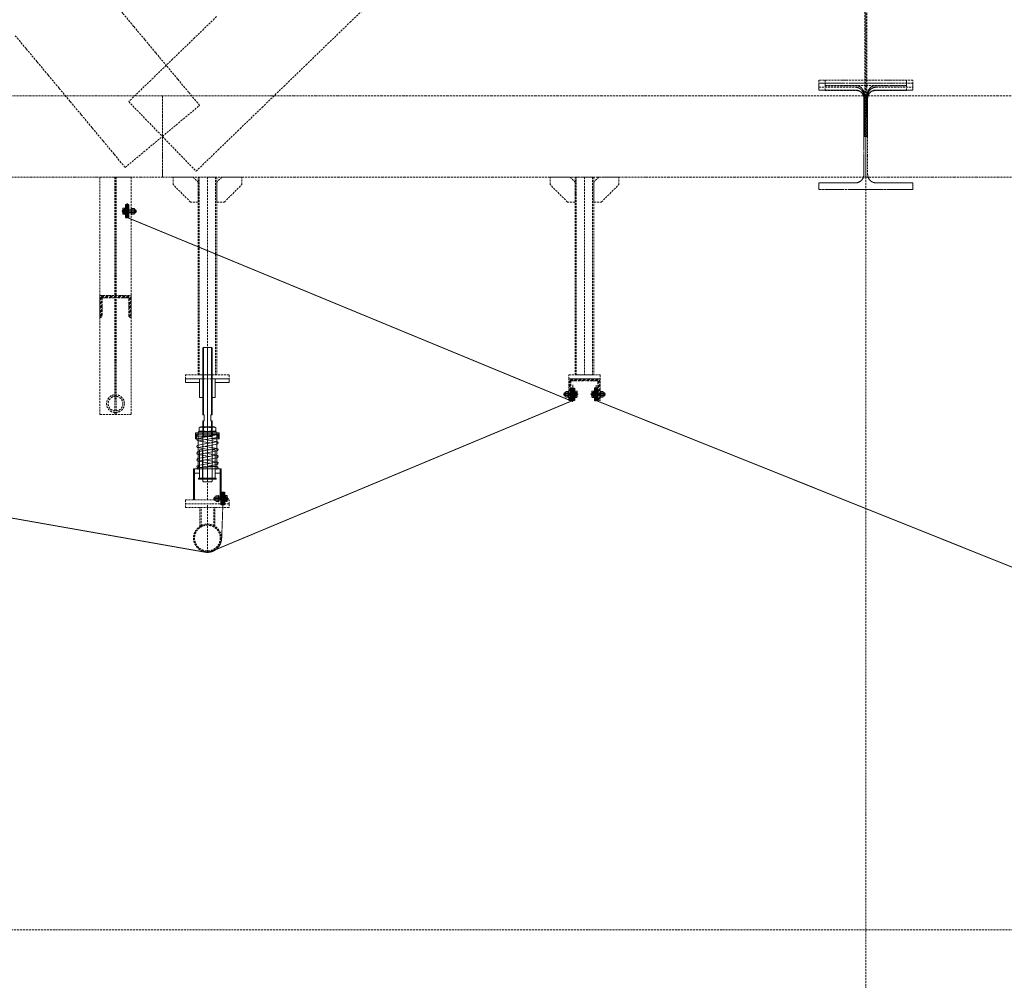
# Model space of a CAD drawing. Header units: millimetres. Extents: x -176817 to 571382, y -58489 to 156123.
# Tile 200 of 256: x 162704 to 165854, y -20394 to -17320. Entities that reach past the tile are written whole.
import ezdxf

# ---------------------------------------------------------------- set-up
doc = ezdxf.new("R2010")
doc.units = ezdxf.units.MM
doc.header["$LTSCALE"] = 0.2
for name, pattern in [('AM_ISO02W050', [7.5, 6, -1.5]), ('AM_ISO02W050x2', [3.75, 3, -0.75]), ('AM_ISO08W050', [18, 12, -1.5, 3, -1.5]), ('AM_ISO08W050x2', [9, 6, -0.75, 1.5, -0.75]), ('HIDDEN', [9.525, 6.35, -3.175])]:
    doc.linetypes.add(name, pattern=pattern)
doc.layers.get('0').update_dxf_attribs({"lineweight": 13})
for name, color, linetype, lineweight in [('-A Siatka', 30, 'Continuous', 35), ('-AAA Podkład', 252, 'Continuous', 13), ('-AAA Widok', 2, 'Continuous', 30), ('-AAA Wymiar', 1, 'Continuous', 18), ('AM_0N', 7, 'Continuous', 13), ('AM_3N', 6, 'AM_ISO02W050', 13), ('AM_4N', 3, 'Continuous', 13), ('AM_7N', 4, 'AM_ISO08W050', 13), ('AM_8', 1, 'Continuous', 13)]:
    doc.layers.add(name, color=color, linetype=linetype, lineweight=lineweight)

# ---------------------------------------------------------------- blocks, each defined once
blk = doc.blocks.new('*U1058')
at = {"layer": 'AM_0N'}
for p, q in [((5.7, -1), (-5.6, -1)), ((-5.6, -1), (-5.6, -1.6)), ((5.7, -1.6), (-5.6, -1.6)), ((-5.6, -1.6), (-2.4, -4.9)), ((-3, -6.3), (-2.4, -5.7)), ((3, -6.3), (-3, -6.3)), ((-3, -20.4), (-3, -6.3)), ((3, -20.4), (-3, -20.4)), ((-2.4, -21), (-3, -20.4)), ((2.4, -4.9), (-2.4, -4.9)), ((-2.4, -5.7), (-2.4, -4.9)), ((-2.4, -21), (2.4, -21)), ((5.7, -1.6), (2.4, -4.9)), ((2.4, -5.7), (2.4, -4.9)), ((3, -6.3), (2.4, -5.7)), ((2.4, -21), (3, -20.4)), ((3, -20.4), (3, -6.3)), ((5.7, -1.6), (5.7, -1))]:
    blk.add_line(p, q, dxfattribs=at)
at = {"layer": 'AM_3N', "linetype": 'AM_ISO02W050x2'}
for p, q in [((-3.4, -1), (0, -5.4)), ((-0.7, -4.4), (-0.7, -1)), ((0.7, -4.4), (-0.7, -4.4)), ((3.4, -1), (0, -5.4)), ((0.7, -4.4), (0.7, -1))]:
    blk.add_line(p, q, dxfattribs=at)
at = {"layer": 'AM_4N'}
for p, q in [((-2.4, -5.7), (-2.4, -6.3)), ((-2.4, -6.3), (-2.4, -21)), ((2.4, -5.7), (2.4, -6.3)), ((2.4, -6.3), (2.4, -21))]:
    blk.add_line(p, q, dxfattribs=at)
at = {"layer": 'AM_7N', "linetype": 'AM_ISO08W050x2'}
blk.add_line((0, 2), (0, -24), dxfattribs=at)
blk = doc.blocks.new('*U1059')
at = {"layer": 'AM_0N'}
for p, q in [((6, -12), (-6, -12)), ((-6, -12), (-6, -13.6)), ((-6, -13.6), (6, -13.6)), ((6, -13.6), (6, -12))]:
    blk.add_line(p, q, dxfattribs=at)
at = {"layer": 'AM_7N', "linetype": 'AM_ISO08W050x2'}
blk.add_line((0, -16.6), (0, -9), dxfattribs=at)
blk = doc.blocks.new('*U1060')
at = {"layer": 'AM_0N'}
for p, q in [((-5.8, -14.4), (-4.4, -13.6)), ((-5.8, -14.4), (-5.8, -18)), ((-5.8, -18), (-4.4, -18.8)), ((4.5, -13.6), (-4.4, -13.6)), ((4.5, -18.8), (-4.4, -18.8)), ((-2.9, -14.4), (-2.9, -18)), ((2.9, -14.4), (2.9, -18)), ((5.8, -14.4), (4.5, -13.6)), ((5.8, -18), (4.5, -18.8)), ((5.8, -14.4), (5.8, -18))]:
    blk.add_line(p, q, dxfattribs=at)
for centre, radius, start, end in [((-4.3, -16.5), 2.55, 55.5615, 115.5615), ((-4.3, -15.9), 2.55, 244.4385, 304.4385), ((0, -23.5), 9.54, 72.383, 107.617), ((0, -8.9), 9.54, 252.383, 287.617), ((4.3, -16.5), 2.55, 64.4385, 124.4385), ((4.3, -15.9), 2.55, 235.5615, 295.5615)]:
    blk.add_arc(centre, radius, start, end, dxfattribs=at)
at = {"layer": 'AM_7N', "linetype": 'AM_ISO08W050x2'}
blk.add_line((0, -10.6), (0, -21.8), dxfattribs=at)
blk = doc.blocks.new('okucie')
at = {"layer": 'AM_8'}
h = blk.add_hatch(dxfattribs=at)
h.set_pattern_fill('ANSI31', color=256, scale=0.5, style=0)
h.set_pattern_definition([(45, (-21727.3335, 85443.8012), (-1.122532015, 1.122532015), [])])
h.paths.add_polyline_path([(-3.5, -5), (-3.5, -3.8), (-6.3, -1), (-20, -1), (-20, -5)])
h.paths.add_polyline_path([(20, -5), (20, -1), (6.3, -1), (3.5, -3.8), (3.5, -5)])
h = blk.add_hatch(dxfattribs=at)
h.set_pattern_fill('ANSI31', color=256, scale=0.5, angle=90, style=0)
h.set_pattern_definition([(135, (-21776.6445, 85446.8), (-1.122532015, -1.122532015), [])])
h.paths.add_polyline_path([(-3.5, -8), (-20, -8), (-20, -12), (-3.5, -12)])
h.paths.add_polyline_path([(20, -8), (3.5, -8), (3.5, -12), (6, -12), (20, -12)])
at = {"layer": '-AAA Widok'}
for p, q in [((-3.5, -3.8, 0), (3.5, -3.8, 0)), ((-3.5, -12, 0), (-3.5, -8)), ((3.5, -12, 0), (3.5, -8))]:
    blk.add_line(p, q, dxfattribs=at)
for points in [[(-20, -5), (20, -5), (20, -1), (-20, -1)], [(-20, -12), (20, -12), (20, -8), (-20, -8)]]:
    blk.add_lwpolyline(points, close=True, dxfattribs=at)
at = {"layer": '-AAA Widok', "elevation": 0}
blk.add_lwpolyline([(-20, -5), (20, -5), (20, -1), (-20, -1)], close=True, dxfattribs=at)
for points in [[(-6.3, -1), (-3.5, -3.8), (-3.5, -5)], [(6.3, -1), (3.5, -3.8), (3.5, -5)]]:
    blk.add_lwpolyline(points, dxfattribs=at)
at = {"layer": '-AAA Wymiar'}
for p, q in [((-20, -8), (-20, -5)), ((20, -8), (20, -5))]:
    blk.add_line(p, q, dxfattribs=at)
at = {"layer": 'AM_0N'}
for name in ['*U1058', '*U1059', '*U1060']:
    blk.add_blockref(name, (0, 0), dxfattribs=at)
blk = doc.blocks.new('*U1065')
at = {"layer": 'AM_0N'}
for p, q in [((-33, 4.1), (-32.1, 5)), ((-33, 4.1), (-33, -4.1)), ((-2.5, 5), (-32.1, 5)), ((-32.1, 5), (-32.1, -5)), ((-2.5, 5), (-2.5, -5)), ((-2.5, 5), (-1.6, 4.6)), ((2, 4.6), (-1.6, 4.6)), ((2, 4.6), (2, 7.7)), ((2.6, 7.7), (2, 7.7)), ((2, -4.6), (2, 4.6)), ((7.6, 9.8), (2.6, 9.8)), ((2.6, 9.8), (2.6, 7.7)), ((2.6, 7.7), (2.6, -7.7)), ((7.6, 4.9), (2.6, 4.9)), ((7.6, 9.8), (8.4, 8.5)), ((8.4, -8.5), (8.4, 8.5)), ((-32.1, -5), (-33, -4.1)), ((-2.5, -5), (-32.1, -5)), ((-2.5, -5), (-1.6, -4.6)), ((2, -4.6), (-1.6, -4.6)), ((2, -7.7), (2, -4.6)), ((2.6, -7.7), (2, -7.7)), ((7.6, -4.9), (2.6, -4.9)), ((2.6, -7.7), (2.6, -9.8)), ((7.6, -9.8), (2.6, -9.8)), ((7.6, -9.8), (8.4, -8.5))]:
    blk.add_line(p, q, dxfattribs=at)
for centre, radius, start, end in [((4.1, 7.4), 4.34, 325.5531, 25.5531), ((-7.8, 0), 16.2, 342.3875, 17.6125), ((4.1, -7.4), 4.34, 334.4469, 34.4469)]:
    blk.add_arc(centre, radius, start, end, dxfattribs=at)
at = {"layer": 'AM_4N'}
for p, q in [((-2.5, 4.1), (-33, 4.1)), ((-2.5, 4.1), (-1.6, 4.6)), ((-2.5, -4.1), (-33, -4.1)), ((-2.5, -4.1), (-1.6, -4.6))]:
    blk.add_line(p, q, dxfattribs=at)
at = {"layer": 'AM_7N', "linetype": 'AM_ISO08W050x2'}
blk.add_line((11.4, 0), (-36, 0), dxfattribs=at)
blk = doc.blocks.new('*U1066')
at = {"layer": 'AM_0N'}
for p, q in [((-20, 10), (-20, -10)), ((-18, 10), (-20, 10)), ((-18, -10), (-18, 10)), ((-20, -10), (-18, -10))]:
    blk.add_line(p, q, dxfattribs=at)
at = {"layer": 'AM_7N', "linetype": 'AM_ISO08W050x2'}
blk.add_line((-15, 0), (-23, 0), dxfattribs=at)
blk = doc.blocks.new('*U1067')
at = {"layer": 'AM_0N'}
for p, q in [((-27.3, 9.2), (-28.4, 7.3)), ((-28.4, -7.3), (-28.4, 7.3)), ((-21.1, 9.2), (-27.3, 9.2)), ((-21.1, 4.6), (-27.3, 4.6)), ((-21.1, 9.2), (-20, 7.3)), ((-20, -7.3), (-20, 7.3)), ((-27.3, -9.2), (-28.4, -7.3)), ((-21.1, -4.6), (-27.3, -4.6)), ((-21.1, -9.2), (-27.3, -9.2)), ((-21.1, -9.2), (-20, -7.3))]:
    blk.add_line(p, q, dxfattribs=at)
for centre, radius, start, end in [((-23.9, 6.9), 4.08, 154.4385, 214.4385), ((-12.7, 0), 15.3, 162.383, 197.617), ((-24.5, 6.9), 4.08, 325.5615, 25.5615), ((-35.7, 0), 15.3, 342.383, 17.617), ((-23.9, -6.9), 4.08, 145.5615, 205.5615), ((-24.5, -6.9), 4.08, 334.4385, 34.4385)]:
    blk.add_arc(centre, radius, start, end, dxfattribs=at)
at = {"layer": 'AM_7N', "linetype": 'AM_ISO08W050x2'}
blk.add_line((-17, 0), (-31.4, 0), dxfattribs=at)
blk = doc.blocks.new('*U1068')
at = {"layer": 'AM_0N'}
for p, q in [((0, 10), (0, -10)), ((2, 10), (0, 10)), ((2, -10), (2, 10)), ((0, -10), (2, -10))]:
    blk.add_line(p, q, dxfattribs=at)
at = {"layer": 'AM_7N', "linetype": 'AM_ISO08W050x2'}
blk.add_line((5, 0), (-3, 0), dxfattribs=at)
blk = doc.blocks.new('Okucie+śruba')
at = {"layer": '-AAA Widok', "color": 42, "xscale": -1, "rotation": 90}
blk.add_blockref('okucie', (-12, 0), dxfattribs=at)
at = {"layer": 'AM_0N', "color": 42}
for name in ['*U1065', '*U1067', '*U1066', '*U1068']:
    blk.add_blockref(name, (0, 0), dxfattribs=at)
blk = doc.blocks.new('Profil rev.B')
at = {"layer": '-A Siatka', "linetype": 'HIDDEN', "const_width": 3, "elevation": 0}
for points in [[(20789.1, 1112.9), (20789.1, 1062.9), (23541, 577.3, 0.143564), (23555.3, 578.9), (24714.1, 1062.9), (24714.1, 1112.9)], [(24789.1, 1112.9), (24789.1, 1062.9), (27533.8, -36.5, 0.095882), (27543.4, -38.4), (28668.6, -37.5), (28668.6, 9.2)], [(23595.2, 769.3), (23595.2, 729.3), (23591.4, 622.9, -0.414214), (23545.4, 576.9)]]:
    blk.add_lwpolyline(points, format="xyb", dxfattribs=at)
at = {"layer": '-AAA Wymiar', "color": 3, "elevation": 0}
blk.add_lwpolyline([(23289.1, 1694.8), (23289.1, 1648.6), (24714.1, 1059.9), (24714.1, 1112.9)], dxfattribs=at)
at = {"color": 241, "linetype": 'HIDDEN', "const_width": 3, "elevation": 0}
blk.add_lwpolyline([(23289.1, 1694.8), (23289.1, 1648.6), (24714.1, 1059.9), (24714.1, 1102.9)], dxfattribs=at)
at = {"layer": '-AAA Wymiar', "xscale": -1}
for p in [(23283.6, 1668.6), (24783.6, 1082.9, 0)]:
    blk.add_blockref('Okucie+śruba', p, dxfattribs=at)
at = {"layer": '-AAA Wymiar'}
for p in [(24719.6, 1082.9, 0), (23600.7, 749.3, 0)]:
    blk.add_blockref('Okucie+śruba', p, dxfattribs=at)
blk = doc.blocks.new('*U1083')
at = {"layer": 'AM_0N'}
for p, q in [((-28, 230.6), (28, 230.6)), ((-28, 226.6), (-28, 230.6)), ((28, 226.6), (-28, 226.6)), ((28, 230.6), (28, 226.6))]:
    blk.add_line(p, q, dxfattribs=at)
at = {"layer": 'AM_7N', "linetype": 'AM_ISO08W050x2'}
blk.add_line((0, 233.6), (0, 223.6), dxfattribs=at)
blk = doc.blocks.new('*U1084')
at = {"layer": 'AM_0N'}
for p, q in [((33.8, 222.6), (-33, 222.6)), ((29.3, 219.8), (-30.7, 209)), ((-30.7, 201.1), (7.4, 194.3)), ((29.3, 198.2), (-30.7, 187.4)), ((-2.7, 214.1), (-30.3, 215.9)), ((-29.7, 215.9), (30.3, 219.9)), ((-29.3, 201.1), (30.7, 211.9)), ((-29.3, 179.5), (30.7, 190.3)), ((30.7, 198.2), (-7.4, 205.1)), ((30, 219.9), (30.3, 219.9)), ((-30.7, 179.5), (7.4, 172.7)), ((29.3, 176.6), (-30.7, 165.8)), ((-30.7, 157.9), (7.4, 151.1)), ((-29.3, 157.9), (30.7, 168.7)), ((30.7, 176.6), (-7.4, 183.5)), ((30.7, 155), (-7.4, 161.9)), ((29.3, 155), (-30.7, 144.2)), ((-30.7, 136.3), (7.4, 129.5)), ((29.3, 133.4), (-30.7, 122.6)), ((-29.3, 136.3), (30.7, 147.1)), ((30.7, 133.4), (-7.4, 140.3)), ((-33.8, 112), (33, 112)), ((29.7, 118.7), (-30.3, 114.7)), ((-30, 114.7), (-30.3, 114.7)), ((-29.3, 114.7), (30.7, 125.5)), ((2.7, 120.5), (30.3, 118.7))]:
    blk.add_line(p, q, dxfattribs=at)
for centre, start, end in [((-30, 219.9), 138.0181, 273.8226), ((30, 223.9), 273.8226, 340.5288), ((-30, 205.1), 100.2034, 280.2034), ((30, 215.9), 280.2034, 100.2034), ((30, 194.3), 280.2034, 100.2034), ((-30, 183.5), 100.2034, 280.2034), ((-30, 161.9), 100.2034, 280.2034), ((30, 172.7), 280.2034, 100.2034), ((-30, 140.3), 100.2034, 280.2034), ((30, 151.1), 280.2034, 100.2034), ((30, 129.5), 280.2034, 100.2034), ((-30, 118.7), 100.2034, 280.2034), ((-30, 110.7), 93.8226, 160.5288), ((30, 114.7), 318.0181, 93.8226)]:
    blk.add_arc(centre, 4, start, end, dxfattribs=at)
at = {"layer": 'AM_7N', "linetype": 'AM_ISO08W050x2'}
for p, q in [((-30, 109), (-30, 225.6)), ((0, 109), (0, 225.6)), ((30, 109), (30, 225.6))]:
    blk.add_line(p, q, dxfattribs=at)
blk = doc.blocks.new('*U1085')
at = {"layer": 'AM_0N'}
for p, q in [((-28, 82), (28, 82)), ((-28, 78), (-28, 82)), ((28, 78), (-28, 78)), ((28, 82), (28, 78))]:
    blk.add_line(p, q, dxfattribs=at)
at = {"layer": 'AM_7N', "linetype": 'AM_ISO08W050x2'}
blk.add_line((0, 85), (0, 75), dxfattribs=at)
blk = doc.blocks.new('*U1086')
at = {"layer": 'AM_0N'}
for p, q in [((-26.6, 242.6), (-21.4, 245.6)), ((-26.6, 242.6), (-26.6, 233.6)), ((-26.6, 233.6), (-21.4, 230.6)), ((21.3, 245.6), (-21.4, 245.6)), ((21.3, 230.6), (-21.4, 230.6)), ((-13.3, 242.6), (-13.3, 233.6)), ((13.3, 242.6), (13.3, 233.6)), ((26.6, 242.6), (21.3, 245.6)), ((26.6, 233.6), (21.3, 230.6)), ((26.6, 242.6), (26.6, 233.6))]:
    blk.add_line(p, q, dxfattribs=at)
for centre, radius, start, end in [((-19.9, 232.9), 11.7, 55.5615, 115.5615), ((-19.9, 243.3), 11.7, 244.4385, 304.4385), ((0, 200.7), 43.9, 72.383, 107.617), ((0, 275.4), 43.9, 252.383, 287.617), ((19.9, 232.9), 11.7, 64.4385, 124.4385), ((19.9, 243.3), 11.7, 235.5615, 295.5615)]:
    blk.add_arc(centre, radius, start, end, dxfattribs=at)
at = {"layer": 'AM_7N', "linetype": 'AM_ISO08W050x2'}
blk.add_line((0, 248.6), (0, 227.6), dxfattribs=at)
blk = doc.blocks.new('A$C09B41FFC')
at = {"layer": '-AAA Podkład', "color": 7}
for p, q in [((-13, 500), (-13, 284.6)), ((0, 500), (0, 70)), ((13, 500), (13, 284.6)), ((-13, 264.6), (-13, 214.6)), ((13, 264.6), (13, 214.6)), ((-16, 222.6), (-16, 226.6)), ((-15, 222.6), (15, 222.6)), ((16, 222.6), (16, 226.6)), ((-15, 214.6), (15, 214.6)), ((-16.2, 172.6), (-15, 172.6)), ((-15.2, 171.6), (-15, 171.6)), ((15, 172.6), (16.2, 172.6)), ((15, 171.6), (15.2, 171.6)), ((-16.2, 82), (-15, 82)), ((-16.2, 82), (-15, 82)), ((-15.2, 83), (-15, 83)), ((16.2, 82, 0), (15, 82, 0)), ((21.2, 82), (20, 82))]:
    blk.add_line(p, q, dxfattribs=at)
for points in [[(15, 284.6), (15, 498), (13, 500), (-13, 500), (-15, 498), (-15, 284.6)], [(-15, 264.6), (-10.5, 264.6), (-10.5, 284.6), (-15, 284.6)], [(15, 264.6), (10.5, 264.6), (10.5, 284.6), (15, 284.6)], [(-15, 264.6), (-15, 72), (-13, 70), (13, 70), (15, 72), (15, 264.6)], [(-15, 226.6), (-38.1, 226.6), (-38.1, 222.6), (-15, 222.6)], [(-15, 222.6), (-38.1, 222.6), (-38.1, 207.6), (-15, 207.6)], [(15, 226.6), (38.1, 226.6), (38.1, 222.6), (15, 222.6)], [(15, 222.6), (38.1, 222.6), (38.1, 207.6), (15, 207.6)], [(-25, 112), (-41.2, 112), (-41.2, 98), (-25, 98)], [(25, 98), (41.3, 98), (41.3, 112), (25, 112)]]:
    blk.add_lwpolyline(points, dxfattribs=at)
at = {"layer": '-AAA Podkład', "color": 7, "elevation": 0}
for points in [[(-25, 400), (-70, 400), (-70, 388), (-25, 388)], [(25, 388), (70, 388), (70, 400), (25, 400)], [(-44.4, 12), (-44.4, 112), (-41.2, 112), (-41.2, 12)], [(44.5, 12), (44.5, 112), (41.3, 112), (41.3, 12)]]:
    blk.add_lwpolyline(points, dxfattribs=at)
for points in [[(-25, 340), (-25, 400), (-14.2, 400), (-13.2, 399), (-13.2, 341), (-14.2, 340)], [(25, 340), (25, 400), (14.2, 400), (13.2, 399), (13.2, 341), (14.2, 340)]]:
    blk.add_lwpolyline(points, close=True, dxfattribs=at)
at = {"layer": '-AAA Podkład', "color": 7}
for points in [[(-38.1, 207.6), (-35.2, 207.6), (-35.2, 222.6), (-38.1, 222.6)], [(38.1, 207.6), (35.2, 207.6), (35.2, 222.6), (38.1, 222.6)], [(-25, 172.6), (-25, 82), (-16.2, 82), (-15.2, 83), (-15.2, 171.6), (-16.2, 172.6)], [(25, 172.6), (25, 82), (16.2, 82), (15.2, 83), (15.2, 171.6), (16.2, 172.6)]]:
    blk.add_lwpolyline(points, close=True, dxfattribs=at)
blk.add_circle((-30, 118.7), 4, dxfattribs=at)
for points in [[(-25, 112), (-25, 113), (-26, 112)], [(25, 112), (25, 113), (26, 112)]]:
    blk.add_solid(points, dxfattribs=at)
for name in ['*U1084', '*U1083', '*U1086', '*U1085']:
    blk.add_blockref(name, (0, 0), dxfattribs=at)
blk = doc.blocks.new('Podkład rev.B')
at = {"layer": '-AAA Podkład', "linetype": 'HIDDEN', "ltscale": 5}
h = blk.add_hatch(dxfattribs=at)
h.set_pattern_fill('ANSI32', color=256)
h.set_pattern_definition([(45, (-27409.764, -40432.904), (-6.7351921, 6.7351921), []), (45, (-27405.274, -40432.904), (-6.7351921, 6.7351921), [])])
h.paths.add_polyline_path([(23900, -35886.8), (23950, -35886.8), (23950, -35888.7, -0.414214), (23944.9, -35893.8), (23907, -35893.8), (23907, -35951.7, -0.414214), (23901.9, -35956.8), (23900, -35956.8)])
h.paths.add_polyline_path([(23950, -35888.7), (23950, -35886.8), (24000, -35886.8), (24000, -35956.8), (23998.1, -35956.8, -0.414214), (23993, -35951.7), (23993, -35893.8), (23955.1, -35893.8, -0.414214)])
h = blk.add_hatch(dxfattribs=at)
h.set_pattern_fill('ANSI32', color=256)
h.set_pattern_definition([(45, (-25909.764, -40698.592), (-6.7351921, 6.7351921), []), (45, (-25905.274, -40698.592), (-6.7351921, 6.7351921), [])])
h.paths.add_polyline_path([(25400, -36152.5), (25450, -36152.5), (25450, -36154.4, -0.414214), (25444.9, -36159.5), (25407, -36159.5), (25407, -36217.4, -0.414214), (25401.9, -36222.5), (25400, -36222.5)])
h.paths.add_polyline_path([(25450, -36154.4), (25450, -36152.5), (25500, -36152.5), (25500, -36222.5), (25498.1, -36222.5, -0.414214), (25493, -36217.4), (25493, -36159.5), (25455.1, -36159.5, -0.414214)])
for p, q in [((26350, 2544.3, 0), (26350, -48454.9, 0)), ((23947.5, -35507.5, 0), (23947.5, -36267.5, 0)), ((23950, -35507.5, 0), (23950, -36222.5, 0)), ((23952.5, -35507.5, 0), (23952.5, -36267.5, 0)), ((24244, -35507.5, 0), (24244, -36140.5, 0)), ((24244, -35507.5, 0), (24244, -36140.5, 0)), ((25450, -35507.5, 0), (25450, -36140.5, 0)), ((24244, -36540.5, 0), (24244, -36164.5, 0)), ((23900, -36267.5, 0), (24000, -36267.5, 0)), ((24219.9, -36625.2, 0), (24219.9, -36564.5, 0)), ((24223.9, -36622.9, 0), (24223.9, -36564.5, 0)), ((24244, -36706.9, 0), (24244, -36552.5, 0)), ((24264.2, -36622.9, 0), (24264.2, -36564.5, 0)), ((24268.2, -36625.2, 0), (24268.2, -36564.5, 0))]:
    blk.add_line(p, q, dxfattribs=at)
at = {"layer": '-AAA Podkład', "linetype": 'HIDDEN', "ltscale": 5, "elevation": 0}
for points in [[(36922.7, -30525.7), (-1301.7, -30525.7), (-1301.7, -37915.8), (36922.7, -37915.8)], [(24214, -35587.5), (24190, -35587.5), (24134, -35531.5), (24134, -35507.5), (24198, -35507.5), (24214, -35523.5)], [(24274, -36140.5), (24214, -36140.5), (24214, -35507.5), (24274, -35507.5)], [(24274, -35587.5), (24298, -35587.5), (24354, -35531.5), (24354, -35507.5), (24290, -35507.5), (24274, -35523.5)], [(25420, -35587.5), (25396, -35587.5), (25340, -35531.5), (25340, -35507.5), (25404, -35507.5), (25420, -35523.5)], [(25480, -36140.5), (25420, -36140.5), (25420, -35507.5), (25480, -35507.5)], [(25480, -35587.5), (25504, -35587.5), (25560, -35531.5), (25560, -35507.5), (25496, -35507.5), (25480, -35523.5)], [(24314, -36152.5), (24174, -36152.5), (24174, -36140.5), (24314, -36140.5)], [(25500, -36152.5), (25400, -36152.5), (25400, -36140.5), (25500, -36140.5)], [(24314, -36540.5), (24174, -36540.5), (24174, -36552.5), (24314, -36552.5)], [(24314, -36564.5), (24174, -36564.5), (24174, -36552.5), (24314, -36552.5)]]:
    blk.add_lwpolyline(points, close=True, dxfattribs=at)
at = {"layer": '-AAA Podkład', "linetype": 'HIDDEN', "ltscale": 5}
for points in [[(23980.9, -35476.7), (24040.5, -35427.1), (24100, -35377.5), (24159.5, -35327.8), (24219.1, -35278.2), (24183.9, -35236), (24148.7, -35193.9), (24113.6, -35151.7), (24078.4, -35109.5), (24043.3, -35067.3), (24008.1, -35025.2), (23973, -34983), (23937.8, -34940.8), (23902.6, -34898.7), (23867.5, -34856.5), (23832.3, -34814.3), (23797.2, -34772.1), (23762, -34730), (23726.9, -34687.8), (23691.7, -34645.6), (23656.6, -34603.5), (23621.4, -34561.3)], [(23629.4, -35055), (23664.5, -35097.2), (23699.7, -35139.3), (23734.9, -35181.5), (23770, -35223.7), (23805.2, -35265.8), (23840.3, -35308), (23875.5, -35350.2), (23910.6, -35392.4), (23945.8, -35434.5), (23980.9, -35476.7)], [(24273.4, -34993.9), (24203.1, -35061.9), (24132.8, -35130), (24062.5, -35198), (23992.2, -35266.1), (24046.1, -35321.8), (24100, -35377.5), (24153.9, -35433.1), (24207.8, -35488.8), (24278.1, -35420.8), (24348.4, -35352.7), (24418.7, -35284.7), (24489.1, -35216.6), (24559.4, -35148.5), (24629.7, -35080.5), (24700, -35012.4), (24770.3, -34944.4)], [(26347, -34969.1), (26347, -35037.2), (26347, -35105.2), (26347, -35173.3), (26347, -35241.3), (26347, -35309.4), (26347, -35377.5), (26353, -35377.5), (26353, -35309.4), (26353, -35241.3), (26353, -35173.3), (26353, -35105.2), (26353, -35037.2), (26353, -34969.1)], [(26356, -35377.5), (26356, -35313.1), (26356, -35248.7), (26356, -35248), (26356, -35247.3), (26356.1, -35246.7), (26356.1, -35246), (26356.2, -35245.3), (26356.3, -35244.6), (26356.4, -35243.9), (26356.5, -35243.3), (26356.6, -35242.6), (26356.8, -35241.9), (26356.9, -35241.3), (26357.1, -35240.6), (26357.3, -35240), (26357.5, -35239.3), (26357.7, -35238.7), (26358, -35238), (26358.2, -35237.4), (26358.5, -35236.8), (26358.7, -35236.1), (26359, -35235.5), (26359.3, -35234.9), (26359.7, -35234.3), (26360, -35233.7), (26360.4, -35233.1), (26360.7, -35232.5), (26361.1, -35232), (26361.5, -35231.4), (26361.9, -35230.9), (26362.3, -35230.3), (26362.7, -35229.8), (26363.2, -35229.3), (26363.6, -35228.8), (26364.1, -35228.3), (26364.6, -35227.8), (26365.1, -35227.3), (26365.6, -35226.9), (26366.1, -35226.4), (26366.6, -35226), (26367.1, -35225.5), (26367.7, -35225.1), (26368.3, -35224.7), (26368.8, -35224.4), (26369.4, -35224), (26370, -35223.6), (26370.6, -35223.3), (26371.2, -35223), (26371.8, -35222.7), (26372.4, -35222.4), (26373, -35222.1), (26373.7, -35221.9), (26374.3, -35221.6), (26374.9, -35221.4), (26375.6, -35221.2), (26376.3, -35221), (26376.9, -35220.8), (26377.6, -35220.7), (26378.2, -35220.5), (26378.9, -35220.4), (26379.6, -35220.3), (26380.3, -35220.2), (26381, -35220.2), (26381.6, -35220.1), (26382.3, -35220.1), (26383, -35220.1), (26441.5, -35220.1), (26500, -35220.1), (26500, -35197.3), (26425, -35197.3), (26350, -35197.3), (26275, -35197.3), (26200, -35197.3), (26200, -35220.1), (26258.5, -35220.1), (26317, -35220.1), (26317.7, -35220.1), (26318.4, -35220.1), (26319, -35220.2), (26319.7, -35220.2), (26320.4, -35220.3), (26321.1, -35220.4), (26321.8, -35220.5), (26322.4, -35220.7), (26323.1, -35220.8), (26323.7, -35221), (26324.4, -35221.2), (26325.1, -35221.4), (26325.7, -35221.6), (26326.3, -35221.9), (26327, -35222.1), (26327.6, -35222.4), (26328.2, -35222.7), (26328.8, -35223), (26329.4, -35223.3), (26330, -35223.6), (26330.6, -35224), (26331.2, -35224.4), (26331.7, -35224.7), (26332.3, -35225.1), (26332.9, -35225.5), (26333.4, -35226), (26333.9, -35226.4), (26334.4, -35226.9), (26334.9, -35227.3), (26335.4, -35227.8), (26335.9, -35228.3), (26336.4, -35228.8), (26336.8, -35229.3), (26337.3, -35229.8), (26337.7, -35230.3), (26338.1, -35230.9), (26338.5, -35231.4), (26338.9, -35232), (26339.3, -35232.5), (26339.6, -35233.1), (26340, -35233.7), (26340.3, -35234.3), (26340.7, -35234.9), (26341, -35235.5), (26341.3, -35236.1), (26341.5, -35236.8), (26341.8, -35237.4), (26342, -35238), (26342.3, -35238.7), (26342.5, -35239.3), (26342.7, -35240), (26342.9, -35240.6), (26343.1, -35241.3), (26343.2, -35241.9), (26343.4, -35242.6), (26343.5, -35243.3), (26343.6, -35244), (26343.7, -35244.6), (26343.8, -35245.3), (26343.9, -35246), (26343.9, -35246.7), (26344, -35247.3), (26344, -35248), (26344, -35248.7), (26344, -35313.1), (26344, -35377.5), (26356, -35377.5)], [(26383, -35229), (26441.5, -35229), (26500, -35229), (26500, -35207.5), (26425, -35207.5), (26350, -35207.5), (26275, -35207.5), (26200, -35207.5), (26200, -35229), (26258.5, -35229), (26317, -35229), (26317.6, -35229), (26318.2, -35229), (26318.8, -35229), (26319.4, -35229.1), (26320, -35229.1), (26320.7, -35229.2), (26321.3, -35229.3), (26321.9, -35229.4), (26322.5, -35229.5), (26323.2, -35229.7), (26323.8, -35229.8), (26324.4, -35230), (26325.1, -35230.2), (26325.7, -35230.4), (26326.3, -35230.6), (26326.9, -35230.8), (26327.6, -35231.1), (26328.2, -35231.4), (26328.8, -35231.7), (26329.4, -35232), (26330, -35232.3), (26330.6, -35232.6), (26331.2, -35233), (26331.8, -35233.4), (26332.3, -35233.7), (26332.9, -35234.1), (26333.5, -35234.6), (26334, -35235), (26334.6, -35235.4), (26335.1, -35235.9), (26335.6, -35236.4), (26336.1, -35236.9), (26336.6, -35237.4), (26337.1, -35237.9), (26337.5, -35238.4), (26338, -35238.9), (26338.4, -35239.5), (26338.8, -35240), (26339.2, -35240.6), (26339.6, -35241.2), (26340, -35241.8), (26340.3, -35242.4), (26340.7, -35242.9), (26341, -35243.6), (26341.3, -35244.2), (26341.6, -35244.8), (26341.8, -35245.4), (26342.1, -35246), (26342.3, -35246.6), (26342.6, -35247.3), (26342.8, -35247.9), (26343, -35248.5), (26343.1, -35249.2), (26343.3, -35249.8), (26343.4, -35250.4), (26343.5, -35251), (26343.7, -35251.7), (26343.8, -35252.3), (26343.8, -35252.9), (26343.9, -35253.5), (26343.9, -35254.1), (26344, -35254.7), (26344, -35255.4), (26344, -35256), (26344, -35316.7), (26344, -35377.5), (26344, -35438.2), (26344, -35499), (26344, -35499.6), (26344, -35500.2), (26343.9, -35500.8), (26343.9, -35501.4), (26343.8, -35502), (26343.8, -35502.6), (26343.7, -35503.2), (26343.5, -35503.9), (26343.4, -35504.5), (26343.3, -35505.1), (26343.1, -35505.8), (26343, -35506.4), (26342.8, -35507), (26342.6, -35507.6), (26342.3, -35508.3), (26342.1, -35508.9), (26341.8, -35509.5), (26341.6, -35510.1), (26341.3, -35510.7), (26341, -35511.4), (26340.7, -35512), (26340.3, -35512.6), (26340, -35513.1), (26339.6, -35513.7), (26339.2, -35514.3), (26338.8, -35514.9), (26338.4, -35515.4), (26338, -35516), (26337.5, -35516.5), (26337.1, -35517), (26336.6, -35517.5), (26336.1, -35518), (26335.6, -35518.5), (26335.1, -35519), (26334.6, -35519.5), (26334, -35519.9), (26333.5, -35520.3), (26332.9, -35520.8), (26332.3, -35521.2), (26331.8, -35521.6), (26331.2, -35521.9), (26330.6, -35522.3), (26330, -35522.6), (26329.4, -35522.9), (26328.8, -35523.2), (26328.2, -35523.5), (26327.6, -35523.8), (26326.9, -35524.1), (26326.3, -35524.3), (26325.7, -35524.5), (26325.1, -35524.7), (26324.4, -35524.9), (26323.8, -35525.1), (26323.2, -35525.2), (26322.5, -35525.4), (26321.9, -35525.5), (26321.3, -35525.6), (26320.7, -35525.7), (26320, -35525.8), (26319.4, -35525.8), (26318.8, -35525.9), (26318.2, -35525.9), (26317.6, -35525.9), (26317, -35526), (26258.5, -35526), (26200, -35526), (26200, -35547.5), (26275, -35547.5), (26350, -35547.5), (26425, -35547.5), (26500, -35547.5), (26500, -35526), (26441.5, -35526), (26383, -35526), (26441.5, -35526), (26500, -35526), (26500, -35547.5), (26400, -35547.5), (26300, -35547.5), (26200, -35547.5), (26200, -35526), (26258.5, -35526), (26317, -35526), (26317.7, -35525.9), (26318.3, -35525.9), (26319, -35525.9), (26319.6, -35525.8), (26320.3, -35525.7), (26321, -35525.7), (26321.6, -35525.6), (26322.3, -35525.4), (26322.9, -35525.3), (26323.6, -35525.1), (26324.2, -35525), (26324.8, -35524.8), (26325.5, -35524.6), (26326.1, -35524.4), (26326.7, -35524.1), (26327.3, -35523.9), (26327.9, -35523.6), (26328.5, -35523.4), (26329.1, -35523.1), (26329.7, -35522.8), (26330.3, -35522.4), (26330.9, -35522.1), (26331.4, -35521.8), (26332, -35521.4), (26332.5, -35521), (26333.1, -35520.6), (26333.6, -35520.2), (26334.1, -35519.8), (26334.6, -35519.4), (26335.1, -35519), (26335.6, -35518.5), (26336.1, -35518), (26336.6, -35517.6), (26337, -35517.1), (26337.4, -35516.6), (26337.9, -35516.1), (26338.3, -35515.6), (26338.7, -35515), (26339.1, -35514.5), (26339.5, -35514), (26339.8, -35513.4), (26340.2, -35512.8), (26340.5, -35512.3), (26340.8, -35511.7), (26341.1, -35511.1), (26341.4, -35510.5), (26341.7, -35509.9), (26341.9, -35509.3), (26342.2, -35508.7), (26342.4, -35508), (26342.6, -35507.4), (26342.8, -35506.8), (26343, -35506.2), (26343.2, -35505.5), (26343.3, -35504.9), (26343.5, -35504.2), (26343.6, -35503.6), (26343.7, -35502.9), (26343.8, -35502.3), (26343.9, -35501.6), (26343.9, -35500.9), (26344, -35500.3), (26344, -35499.6), (26344, -35499), (26344, -35418), (26344, -35337), (26344, -35256), (26344, -35255.3), (26344, -35254.6), (26343.9, -35254), (26343.9, -35253.3), (26343.8, -35252.6), (26343.7, -35252), (26343.6, -35251.3), (26343.5, -35250.7), (26343.3, -35250), (26343.2, -35249.4), (26343, -35248.8), (26342.8, -35248.1), (26342.6, -35247.5), (26342.4, -35246.9), (26342.2, -35246.2), (26341.9, -35245.6), (26341.7, -35245), (26341.4, -35244.4), (26341.1, -35243.8), (26340.8, -35243.2), (26340.5, -35242.6), (26340.2, -35242.1), (26339.8, -35241.5), (26339.5, -35241), (26339.1, -35240.4), (26338.7, -35239.9), (26338.3, -35239.3), (26337.9, -35238.8), (26337.4, -35238.3), (26337, -35237.8), (26336.6, -35237.3), (26336.1, -35236.9), (26335.6, -35236.4), (26335.1, -35235.9), (26334.6, -35235.5), (26334.1, -35235.1), (26333.6, -35234.7), (26333.1, -35234.3), (26332.5, -35233.9), (26332, -35233.5), (26331.4, -35233.1), (26330.9, -35232.8), (26330.3, -35232.5), (26329.7, -35232.1), (26329.1, -35231.8), (26328.5, -35231.5), (26327.9, -35231.3), (26327.3, -35231), (26326.7, -35230.8), (26326.1, -35230.5), (26325.5, -35230.3), (26324.8, -35230.1), (26324.2, -35229.9), (26323.6, -35229.8), (26322.9, -35229.6), (26322.3, -35229.5), (26321.6, -35229.3), (26321, -35229.2), (26320.3, -35229.2), (26319.6, -35229.1), (26319, -35229), (26318.3, -35229), (26317.7, -35229), (26317, -35229), (26258.5, -35229), (26200, -35229), (26200, -35207.5), (26300, -35207.5), (26400, -35207.5), (26500, -35207.5), (26500, -35229), (26441.5, -35229), (26383, -35229), (26382.4, -35229), (26381.8, -35229), (26381.2, -35229), (26380.6, -35229.1), (26380, -35229.1), (26379.3, -35229.2), (26378.7, -35229.3), (26378.1, -35229.4), (26377.5, -35229.5), (26376.8, -35229.7), (26376.2, -35229.8), (26375.6, -35230), (26374.9, -35230.2), (26374.3, -35230.4), (26373.7, -35230.6), (26373.1, -35230.8), (26372.4, -35231.1), (26371.8, -35231.4), (26371.2, -35231.7), (26370.6, -35232), (26370, -35232.3), (26369.4, -35232.6), (26368.8, -35233), (26368.2, -35233.4), (26367.7, -35233.7), (26367.1, -35234.1), (26366.5, -35234.6), (26366, -35235), (26365.4, -35235.4), (26364.9, -35235.9), (26364.4, -35236.4), (26363.9, -35236.9), (26363.4, -35237.4), (26362.9, -35237.9), (26362.5, -35238.4), (26362, -35238.9), (26361.6, -35239.5), (26361.2, -35240), (26360.8, -35240.6), (26360.4, -35241.2), (26360, -35241.8), (26359.7, -35242.4), (26359.3, -35242.9), (26359, -35243.6), (26358.7, -35244.2), (26358.4, -35244.8), (26358.2, -35245.4), (26357.9, -35246), (26357.7, -35246.6), (26357.4, -35247.3), (26357.2, -35247.9), (26357, -35248.5), (26356.9, -35249.2), (26356.7, -35249.8), (26356.6, -35250.4), (26356.5, -35251), (26356.3, -35251.7), (26356.2, -35252.3), (26356.2, -35252.9), (26356.1, -35253.5), (26356.1, -35254.1), (26356, -35254.7), (26356, -35255.4), (26356, -35256), (26356, -35316.7), (26356, -35377.5), (26356, -35438.2), (26356, -35499), (26356, -35499.6), (26356, -35500.2), (26356.1, -35500.8), (26356.1, -35501.4), (26356.2, -35502), (26356.2, -35502.6), (26356.3, -35503.2), (26356.5, -35503.9), (26356.6, -35504.5), (26356.7, -35505.1), (26356.9, -35505.8), (26357, -35506.4), (26357.2, -35507), (26357.4, -35507.6), (26357.7, -35508.3), (26357.9, -35508.9), (26358.2, -35509.5), (26358.4, -35510.1), (26358.7, -35510.7), (26359, -35511.4), (26359.3, -35512), (26359.7, -35512.6), (26360, -35513.1), (26360.4, -35513.7), (26360.8, -35514.3), (26361.2, -35514.9), (26361.6, -35515.4), (26362, -35516), (26362.5, -35516.5), (26362.9, -35517), (26363.4, -35517.5), (26363.9, -35518), (26364.4, -35518.5), (26364.9, -35519), (26365.4, -35519.5), (26366, -35519.9), (26366.5, -35520.3), (26367.1, -35520.8), (26367.7, -35521.2), (26368.2, -35521.6), (26368.8, -35521.9), (26369.4, -35522.3), (26370, -35522.6), (26370.6, -35522.9), (26371.2, -35523.2), (26371.8, -35523.5), (26372.4, -35523.8), (26373.1, -35524.1), (26373.7, -35524.3), (26374.3, -35524.5), (26374.9, -35524.7), (26375.6, -35524.9), (26376.2, -35525.1), (26376.8, -35525.2), (26377.5, -35525.4), (26378.1, -35525.5), (26378.7, -35525.6), (26379.3, -35525.7), (26380, -35525.8), (26380.6, -35525.8), (26381.2, -35525.9), (26381.8, -35525.9), (26382.4, -35525.9), (26383, -35526)], [(26353.8, -35377.5), (26353.8, -35313.9), (26353.8, -35250.3), (26353.8, -35248.8), (26353.8, -35247.4), (26353.9, -35245.9), (26354.1, -35244.5), (26354.3, -35243.1), (26354.5, -35241.6), (26354.8, -35240.2), (26355.1, -35238.8), (26355.5, -35237.4), (26355.9, -35236), (26356.4, -35234.6), (26356.6, -35234), (26356.9, -35233.3), (26357.1, -35232.6), (26357.4, -35231.9), (26357.7, -35231.3), (26358, -35230.6), (26358.3, -35230), (26358.7, -35229.3), (26359, -35228.7), (26359.4, -35228.1), (26359.7, -35227.5), (26360.1, -35226.8), (26360.5, -35226.2), (26360.9, -35225.6), (26361.4, -35225.1), (26361.8, -35224.5), (26362.3, -35223.9), (26362.7, -35223.4), (26363.2, -35222.8), (26363.7, -35222.3), (26364.2, -35221.8), (26364.7, -35221.3), (26365.3, -35220.8), (26365.8, -35220.3), (26366.4, -35219.9), (26367, -35219.4), (26367.6, -35219), (26368.2, -35218.6), (26368.8, -35218.3), (26369.1, -35218.1), (26369.4, -35217.9), (26369.7, -35217.7), (26370.1, -35217.6), (26370.4, -35217.4), (26370.7, -35217.3), (26371.1, -35217.1), (26371.4, -35217), (26371.7, -35216.9), (26372.1, -35216.8), (26372.4, -35216.6), (26372.8, -35216.5), (26373.1, -35216.4), (26373.5, -35216.3), (26373.8, -35216.2), (26374.2, -35216.2), (26374.5, -35216.1), (26374.9, -35216), (26375.2, -35216), (26375.6, -35215.9), (26375.9, -35215.9), (26376.3, -35215.8), (26376.7, -35215.8), (26377, -35215.8), (26377.4, -35215.8), (26377.8, -35215.8), (26428.9, -35215.8), (26480, -35215.8), (26480, -35197.8), (26415, -35197.8), (26350, -35197.8), (26285, -35197.8), (26220, -35197.8), (26220, -35215.8), (26271.1, -35215.8), (26322.3, -35215.8), (26322.6, -35215.8), (26323, -35215.8), (26323.3, -35215.8), (26323.7, -35215.8), (26324.1, -35215.9), (26324.4, -35215.9), (26324.8, -35216), (26325.1, -35216), (26325.5, -35216.1), (26325.8, -35216.2), (26326.2, -35216.2), (26326.5, -35216.3), (26326.9, -35216.4), (26327.2, -35216.5), (26327.6, -35216.6), (26327.9, -35216.8), (26328.3, -35216.9), (26328.6, -35217), (26328.9, -35217.1), (26329.3, -35217.3), (26329.6, -35217.4), (26329.9, -35217.6), (26330.3, -35217.7), (26330.6, -35217.9), (26330.9, -35218.1), (26331.2, -35218.3), (26331.8, -35218.6), (26332.4, -35219), (26333, -35219.4), (26333.6, -35219.9), (26334.2, -35220.3), (26334.7, -35220.8), (26335.3, -35221.3), (26335.8, -35221.8), (26336.3, -35222.3), (26336.8, -35222.8), (26337.3, -35223.4), (26337.7, -35223.9), (26338.2, -35224.5), (26338.6, -35225.1), (26339.1, -35225.6), (26339.5, -35226.2), (26339.9, -35226.8), (26340.3, -35227.5), (26340.6, -35228.1), (26341, -35228.7), (26341.3, -35229.3), (26341.7, -35230), (26342, -35230.6), (26342.3, -35231.3), (26342.6, -35231.9), (26342.9, -35232.6), (26343.1, -35233.3), (26343.4, -35234), (26343.6, -35234.6), (26344.1, -35236), (26344.5, -35237.4), (26344.9, -35238.8), (26345.2, -35240.2), (26345.5, -35241.6), (26345.7, -35243.1), (26345.9, -35244.5), (26346.1, -35245.9), (26346.2, -35247.4), (26346.2, -35248.8), (26346.3, -35250.3), (26346.3, -35313.9), (26346.3, -35377.5), (26353.8, -35377.5)], [(26346.3, -35262.2), (26346.3, -35319.8), (26346.3, -35377.5), (26353.8, -35377.5), (26353.8, -35319.8), (26353.8, -35262.2), (26353.8, -35260.8), (26353.8, -35259.5), (26354, -35258.1), (26354.1, -35256.8), (26354.3, -35255.4), (26354.6, -35254.1), (26354.7, -35253.4), (26354.9, -35252.7), (26355, -35252.1), (26355.2, -35251.4), (26355.4, -35250.8), (26355.6, -35250.1), (26355.8, -35249.5), (26356.1, -35248.8), (26356.3, -35248.2), (26356.5, -35247.6), (26356.8, -35246.9), (26357.1, -35246.3), (26357.4, -35245.7), (26357.7, -35245.1), (26358, -35244.5), (26358.3, -35243.9), (26358.6, -35243.3), (26359, -35242.7), (26359.3, -35242.1), (26359.7, -35241.6), (26360.1, -35241), (26360.5, -35240.4), (26360.9, -35239.9), (26361.4, -35239.4), (26361.8, -35238.8), (26362.2, -35238.3), (26362.7, -35237.8), (26363.2, -35237.4), (26363.7, -35236.9), (26364.2, -35236.4), (26364.7, -35236), (26365.2, -35235.5), (26365.7, -35235.1), (26366.3, -35234.7), (26366.9, -35234.3), (26367.4, -35234), (26368, -35233.6), (26368.6, -35233.3), (26369.2, -35233), (26369.8, -35232.7), (26370.5, -35232.4), (26371.1, -35232.2), (26371.7, -35231.9), (26372.4, -35231.7), (26372.7, -35231.6), (26373, -35231.5), (26373.4, -35231.5), (26373.7, -35231.4), (26374, -35231.3), (26374.4, -35231.2), (26374.7, -35231.2), (26375, -35231.1), (26375.4, -35231.1), (26375.7, -35231), (26376, -35231), (26376.4, -35231), (26376.7, -35231), (26377.1, -35230.9), (26377.4, -35230.9), (26377.8, -35230.9), (26428.9, -35230.9), (26480, -35230.9), (26480, -35214.7), (26415, -35214.7), (26350, -35214.7), (26285, -35214.7), (26220, -35214.7), (26220, -35230.9), (26271.1, -35230.9), (26322.3, -35230.9), (26322.6, -35230.9), (26323, -35230.9), (26323.4, -35231), (26323.8, -35231), (26324.2, -35231), (26324.5, -35231.1), (26324.9, -35231.1), (26325.3, -35231.2), (26325.7, -35231.3), (26326.1, -35231.3), (26326.4, -35231.4), (26326.8, -35231.5), (26327.2, -35231.6), (26327.5, -35231.7), (26327.9, -35231.8), (26328.3, -35231.9), (26328.6, -35232.1), (26329, -35232.2), (26329.3, -35232.3), (26329.7, -35232.5), (26330, -35232.6), (26330.4, -35232.8), (26330.7, -35233), (26331.1, -35233.1), (26331.4, -35233.3), (26331.8, -35233.5), (26332.1, -35233.7), (26332.4, -35233.9), (26333.1, -35234.3), (26333.7, -35234.7), (26334.3, -35235.1), (26334.9, -35235.6), (26335.4, -35236.1), (26336, -35236.5), (26336.5, -35237), (26337, -35237.6), (26337.5, -35238.1), (26338, -35238.6), (26338.4, -35239.1), (26338.8, -35239.6), (26339.2, -35240), (26339.6, -35240.5), (26339.9, -35241), (26340.3, -35241.5), (26340.6, -35242), (26340.9, -35242.6), (26341.2, -35243), (26341.5, -35243.5), (26342, -35244.5), (26342.5, -35245.5), (26343, -35246.5), (26343.4, -35247.4), (26343.8, -35248.4), (26344.2, -35249.4), (26344.5, -35250.4), (26344.8, -35251.4), (26345, -35252.4), (26345.3, -35253.3), (26345.5, -35254.3), (26345.7, -35255.3), (26345.8, -35256.3), (26345.9, -35257.3), (26346.1, -35258.2), (26346.1, -35259.2), (26346.2, -35260.2), (26346.2, -35261.2), (26346.3, -35262.2)], [(24100, -35507.5), (24100, -35442.5), (24100, -35377.5), (24100, -35312.5), (24100, -35247.5), (24029.7, -35247.5), (23959.4, -35247.5), (23889.1, -35247.5), (23818.8, -35247.5), (23748.4, -35247.5), (23678.1, -35247.5), (23607.8, -35247.5)], [(23607.8, -35507.5), (23678.1, -35507.5), (23748.4, -35507.5), (23818.8, -35507.5), (23889.1, -35507.5), (23959.4, -35507.5), (24029.7, -35507.5), (24100, -35507.5)], [(26350, -35507.5), (26350, -35442.5), (26350, -35377.5), (26350, -35312.5), (26350, -35247.5), (26279.7, -35247.5), (26209.4, -35247.5), (26139.1, -35247.5), (26068.8, -35247.5), (25998.4, -35247.5), (25928.1, -35247.5), (25857.8, -35247.5), (25787.5, -35247.5), (25717.2, -35247.5), (25646.9, -35247.5), (25576.6, -35247.5), (25506.3, -35247.5), (25435.9, -35247.5), (25365.6, -35247.5), (25295.3, -35247.5), (25225, -35247.5), (25154.7, -35247.5), (25084.4, -35247.5), (25014.1, -35247.5), (24943.8, -35247.5), (24873.4, -35247.5), (24803.1, -35247.5), (24732.8, -35247.5), (24662.5, -35247.5), (24592.2, -35247.5), (24521.9, -35247.5), (24451.6, -35247.5), (24381.3, -35247.5), (24310.9, -35247.5), (24240.6, -35247.5), (24170.3, -35247.5), (24100, -35247.5), (24100, -35312.5), (24100, -35377.5), (24100, -35442.5), (24100, -35507.5), (24165.3, -35507.5), (24240.6, -35507.5), (24315.9, -35507.5), (24386.3, -35507.5), (24451.6, -35507.5), (24521.9, -35507.5), (24592.2, -35507.5), (24662.5, -35507.5), (24732.8, -35507.5), (24803.1, -35507.5), (24873.4, -35507.5), (24943.8, -35507.5), (25014.1, -35507.5), (25084.4, -35507.5), (25154.7, -35507.5), (25225, -35507.5), (25295.3, -35507.5), (25360.6, -35507.5), (25430.9, -35507.5), (25511.3, -35507.5), (25581.6, -35507.5), (25646.9, -35507.5), (25717.2, -35507.5), (25787.5, -35507.5), (25857.8, -35507.5), (25928.1, -35507.5), (25998.4, -35507.5), (26068.8, -35507.5), (26139.1, -35507.5), (26209.4, -35507.5), (26279.7, -35507.5), (26350, -35507.5)], [(26842.2, -35247.5), (26771.9, -35247.5), (26701.6, -35247.5), (26631.3, -35247.5), (26560.9, -35247.5), (26490.6, -35247.5), (26420.3, -35247.5), (26350, -35247.5), (26350, -35312.5), (26350, -35377.5), (26350, -35442.5), (26350, -35507.5), (26420.3, -35507.5), (26490.6, -35507.5), (26560.9, -35507.5), (26631.3, -35507.5), (26701.6, -35507.5), (26771.9, -35507.5), (26842.2, -35507.5)]]:
    blk.add_lwpolyline(points, dxfattribs=at)
at = {"layer": '-AAA Podkład', "linetype": 'HIDDEN', "ltscale": 5, "elevation": 0}
for points in [[(23900, -36267.5), (23900, -35507.5), (24000, -35507.5), (24000, -36267.5)], [(24218, -36140.5), (24218, -35507.5)], [(24270, -35507.5), (24270, -36140.5)], [(25424, -36140.5), (25424, -35507.5)], [(25476, -35507.5), (25476, -36140.5)]]:
    blk.add_lwpolyline(points, dxfattribs=at)
for points in [[(23900, -35886.8), (23950, -35886.8), (23950, -35888.7, -0.414214), (23944.9, -35893.8), (23907, -35893.8), (23907, -35951.7, -0.414214), (23901.9, -35956.8), (23900, -35956.8)], [(23950, -35888.7), (23950, -35886.8), (24000, -35886.8), (24000, -35956.8), (23998.1, -35956.8, -0.414214), (23993, -35951.7), (23993, -35893.8), (23955.1, -35893.8, -0.414214)], [(25400, -36152.5), (25450, -36152.5), (25450, -36154.4, -0.414214), (25444.9, -36159.5), (25407, -36159.5), (25407, -36217.4, -0.414214), (25401.9, -36222.5), (25400, -36222.5)], [(25450, -36154.4), (25450, -36152.5), (25500, -36152.5), (25500, -36222.5), (25498.1, -36222.5, -0.414214), (25493, -36217.4), (25493, -36159.5), (25455.1, -36159.5, -0.414214)]]:
    blk.add_lwpolyline(points, format="xyb", close=True, dxfattribs=at)
at = {"layer": '-AAA Podkład', "linetype": 'HIDDEN', "ltscale": 5}
for centre, radius in [((23950, -36232.5, 0), 28.5), ((23950, -36232.5, 0), 23.5), ((24244, -36662.5, 0), 44.5), ((24244, -36662.5, 0), 41.2)]:
    blk.add_circle(centre, radius, dxfattribs=at)
blk.add_blockref('A$C09B41FFC', (24244, -36552.5, 0), dxfattribs=at)

msp = doc.modelspace()

# ---------------------------------------------------------------- block references
at = {"layer": '-AAA Widok'}
msp.add_blockref('Profil rev.B', (139759.1948, -19601.9278, 0), dxfattribs=at)
at = {"layer": '-AAA Wymiar'}
msp.add_blockref('Podkład rev.B', (139060.9118, 17683.4632, 0), dxfattribs=at)

doc.saveas('drawing.dxf')
